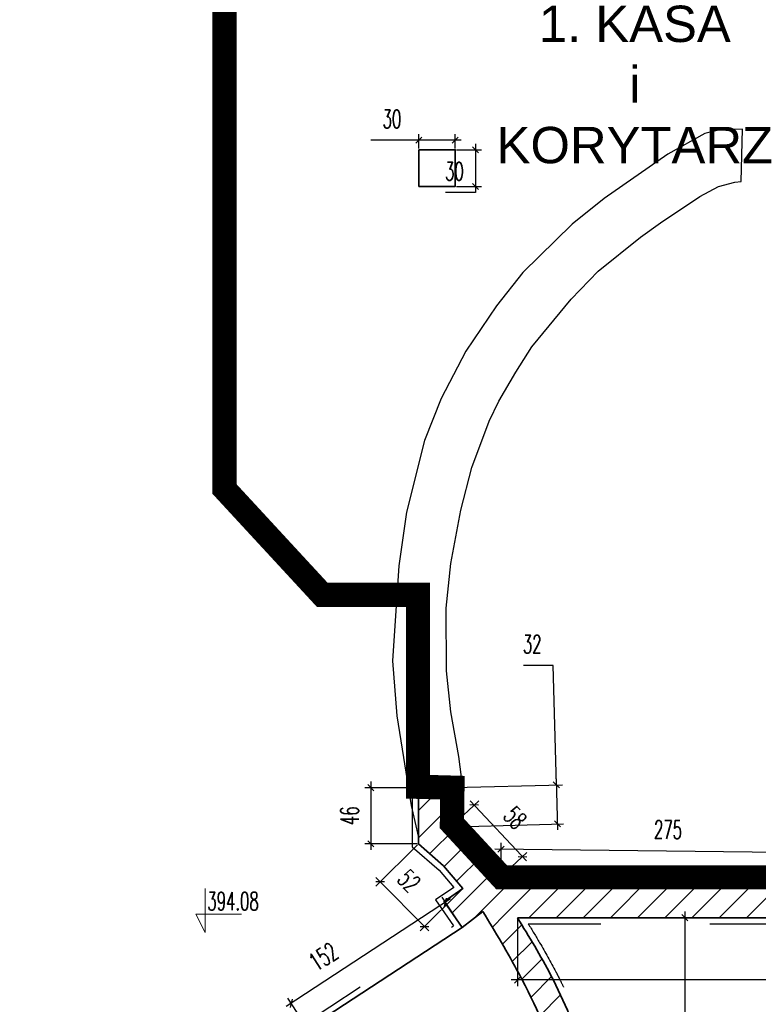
# Model space of a CAD drawing. Header units: millimetres. Extents: x 19887 to 192597, y -14203 to 39042.
# Tile 203 of 256: x 67404 to 68014, y -10100 to -9288. Entities that reach past the tile are written whole.
import ezdxf

# ---------------------------------------------------------------- set-up
doc = ezdxf.new("R2010")
doc.units = ezdxf.units.MM
doc.linetypes.add('ACAD_ISO03W100', pattern=[30, 12, -18])
doc.linetypes.add('DASHED2', pattern=[9.525, 6.35, -3.175])
doc.layers.get('Defpoints').update_dxf_attribs({"color": 4})
for name, color, linetype in [('A_DBA-RAMKI', 6, 'Continuous'), ('Basen_rzut_poziom_1_widok', 252, 'Continuous'), ('Sufit podwieszany', 252, 'Continuous'), ('Wymiarowanie', 3, 'Continuous'), ('Wypełnienie', 252, 'Continuous')]:
    doc.layers.add(name, color=color, linetype=linetype)
doc.layers.add('Basen_rzut_poziom_1_obrys', color=252, linetype='Continuous', lineweight=35)
doc.layers.add('koty wysokościowe', color=252, linetype='Continuous', lineweight=0)
doc.styles.add('ARIAL', font='arial.ttf')
doc.styles.add('ROMANS', font='romans.shx', dxfattribs={"width": 0.6})
doc.styles.get("Standard").update_dxf_attribs({"font": 'arial.ttf'})
doc.dimstyles.new('000001FB70622F18', dxfattribs={"dimtxt": 20, "dimasz": 5, "dimexe": 5, "dimexo": 1, "dimgap": 20, "dimtad": 1, "dimtoh": 1, "dimdec": 0, "dimtxsty": 'Standard', "dimblk": 'OBLIQUE', "dimcen": 0, "dimdle": 5, "dimclrd": 252, "dimclre": 252, "dimclrt": 252, "dimadec": 0, "dimazin": 0, "dimtfac": 1, "dimtdec": 0, "dimtmove": 0, "dimatfit": 3, "dimldrblk": 'OBLIQUE', "dimfxl": 150, "dimfxlon": 1, "dimlwd": 25, "dimlwe": 25, "dimarcsym": 1})
pattern_1 = [(45, (3252.028, -2175.285), (-11.22532, 11.22532), [])]

# ---------------------------------------------------------------- blocks, each defined once
blk = doc.blocks.new('_Oblique')
at = {"color": 0, "linetype": 'ByBlock', "lineweight": -2}
blk.add_line((-0.5, -0.5), (0.5, 0.5), dxfattribs=at)
blk = doc.blocks.new('*D896')
at = {"layer": 'Defpoints', "color": 0}
for p in [(1960.23, -5268.28), (2501.04, -5266.38), (1960.23, -5319.68)]:
    blk.add_point(p, dxfattribs=at)
at = {"layer": 'Wymiarowanie', "color": 252, "linetype": 'Continuous', "lineweight": 25}
for p, q in [((1960.23, -5269.28), (1960.23, -5324.68)), ((2501.04, -5267.38), (2501.04, -5324.68)), ((2506.04, -5319.68), (1955.23, -5319.68))]:
    blk.add_line(p, q, dxfattribs=at)
at = {"layer": 'Wymiarowanie', "color": 252, "linetype": 'ByBlock', "lineweight": 25, "xscale": 5, "yscale": 5, "zscale": 5, "rotation": 180}
blk.add_blockref('_Oblique', (1960.23, -5319.68), dxfattribs=at)
at = {"layer": 'Wymiarowanie', "color": 252, "linetype": 'ByBlock', "lineweight": 25, "xscale": 5, "yscale": 5, "zscale": 5}
blk.add_blockref('_Oblique', (2501.04, -5319.68), dxfattribs=at)
at = {"layer": 'Wymiarowanie', "color": 252, "insert": (2230.64, -5302.18), "char_height": 15, "attachment_point": 5, "style": 'ROMANS'}
blk.add_mtext('541', dxfattribs=at)
blk = doc.blocks.new('*D899')
at = {"layer": 'Defpoints', "color": 0}
for p in [(1960.23, -5268.28), (1904.51, -6435.55), (2098.51, -6435.55)]:
    blk.add_point(p, dxfattribs=at)
at = {"layer": 'Wymiarowanie', "color": 252, "linetype": 'Continuous', "lineweight": 25}
for p, q in [((2098.51, -5263.28), (2098.51, -6440.55)), ((1961.23, -5268.28), (2103.51, -5268.28)), ((1948.51, -6435.55), (2103.51, -6435.55))]:
    blk.add_line(p, q, dxfattribs=at)
at = {"layer": 'Wymiarowanie', "color": 252, "linetype": 'ByBlock', "lineweight": 25, "xscale": 5, "yscale": 5, "zscale": 5}
for p, rotation in [((2098.51, -5268.28), 90.00000000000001), ((2098.51, -6435.55), 270)]:
    blk.add_blockref('_Oblique', p, dxfattribs=dict(at, rotation=rotation))
at = {"layer": 'Wymiarowanie', "color": 252, "insert": (2081.01, -5851.91), "char_height": 15, "attachment_point": 5, "rotation": 90, "style": 'ROMANS'}
blk.add_mtext('1167', dxfattribs=at)
blk = doc.blocks.new('*D904')
at = {"layer": 'Defpoints', "color": 0}
for p in [(1908.93, -4634.75), (1908.93, -4665.05), (1925.57, -4665.05)]:
    blk.add_point(p, dxfattribs=at)
at = {"layer": 'Wymiarowanie', "color": 252, "linetype": 'Continuous', "lineweight": 25}
for p, q in [((1925.57, -4629.75), (1925.57, -4665.05)), ((1909.93, -4634.75), (1930.57, -4634.75)), ((1925.57, -4670.05), (1901, -4670.05)), ((1909.93, -4665.05), (1930.57, -4665.05)), ((1925.57, -4665.05), (1925.57, -4670.05))]:
    blk.add_line(p, q, dxfattribs=at)
at = {"layer": 'Wymiarowanie', "color": 252, "linetype": 'ByBlock', "lineweight": 25, "xscale": 5, "yscale": 5, "zscale": 5}
for p, rotation in [((1925.57, -4634.75), 90), ((1925.57, -4665.05), 270)]:
    blk.add_blockref('_Oblique', p, dxfattribs=dict(at, rotation=rotation))
at = {"layer": 'Wymiarowanie', "color": 252, "insert": (1908.28, -4652.55), "char_height": 15, "attachment_point": 5, "style": 'ROMANS'}
blk.add_mtext('30', dxfattribs=at)
blk = doc.blocks.new('*D905')
at = {"layer": 'Defpoints', "color": 0}
for p in [(1878.95, -4626.87), (1878.95, -4634.75), (1908.93, -4634.75)]:
    blk.add_point(p, dxfattribs=at)
at = {"layer": 'Wymiarowanie', "color": 252, "linetype": 'Continuous', "lineweight": 25}
for p, q in [((1878.95, -4626.87), (1839.38, -4626.87)), ((1878.95, -4633.75), (1878.95, -4621.87)), ((1913.93, -4626.87), (1878.95, -4626.87)), ((1908.93, -4633.75), (1908.93, -4621.87))]:
    blk.add_line(p, q, dxfattribs=at)
at = {"layer": 'Wymiarowanie', "color": 252, "linetype": 'ByBlock', "lineweight": 25, "xscale": 5, "yscale": 5, "zscale": 5, "rotation": 180}
blk.add_blockref('_Oblique', (1878.95, -4626.87), dxfattribs=at)
at = {"layer": 'Wymiarowanie', "color": 252, "linetype": 'ByBlock', "lineweight": 25, "xscale": 5, "yscale": 5, "zscale": 5}
blk.add_blockref('_Oblique', (1908.93, -4626.87), dxfattribs=at)
at = {"layer": 'Wymiarowanie', "color": 252, "insert": (1856.66, -4609.37), "char_height": 15, "attachment_point": 5, "style": 'ROMANS'}
blk.add_mtext('30', dxfattribs=at)
blk = doc.blocks.new('*D907')
at = {"layer": 'Defpoints', "color": 0}
for p in [(1914.6, -5276.36), (1773.57, -5338.88), (1787.23, -5359.73)]:
    blk.add_point(p, dxfattribs=at)
at = {"layer": 'Wymiarowanie', "color": 252, "linetype": 'Continuous', "lineweight": 25}
for p, q in [((1905.13, -5252.76), (1769.39, -5341.61)), ((1914.05, -5275.52), (1898.21, -5251.31)), ((1786.68, -5358.9), (1770.84, -5334.69))]:
    blk.add_line(p, q, dxfattribs=at)
at = {"layer": 'Wymiarowanie', "color": 252, "linetype": 'ByBlock', "lineweight": 25, "xscale": 5, "yscale": 5, "zscale": 5}
for p, rotation in [((1900.95, -5255.5), 33.20904708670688), ((1773.57, -5338.88), 213.2090470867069)]:
    blk.add_blockref('_Oblique', p, dxfattribs=dict(at, rotation=rotation))
at = {"layer": 'Wymiarowanie', "color": 252, "insert": (1800.17, -5300.55), "char_height": 15, "attachment_point": 5, "rotation": 33.20905, "style": 'ROMANS'}
blk.add_mtext('152', dxfattribs=at)
blk = doc.blocks.new('*D908')
at = {"layer": 'Defpoints', "color": 0}
for p in [(1878.52, -5161.03), (1839.29, -5207.42), (1878.52, -5207.42)]:
    blk.add_point(p, dxfattribs=at)
at = {"layer": 'Wymiarowanie', "color": 252, "linetype": 'Continuous', "lineweight": 25}
for p, q in [((1839.29, -5156.03), (1839.29, -5212.42)), ((1877.52, -5161.03), (1834.29, -5161.03)), ((1877.52, -5207.42), (1834.29, -5207.42))]:
    blk.add_line(p, q, dxfattribs=at)
at = {"layer": 'Wymiarowanie', "color": 252, "linetype": 'ByBlock', "lineweight": 25, "xscale": 5, "yscale": 5, "zscale": 5}
for p, rotation in [((1839.29, -5161.03), 90), ((1839.29, -5207.42), 270)]:
    blk.add_blockref('_Oblique', p, dxfattribs=dict(at, rotation=rotation))
at = {"layer": 'Wymiarowanie', "color": 252, "insert": (1821.79, -5184.22), "char_height": 15, "attachment_point": 5, "rotation": 90, "style": 'ROMANS'}
blk.add_mtext('46', dxfattribs=at)
blk = doc.blocks.new('*D914')
at = {"layer": 'Defpoints', "color": 0}
for p in [(1906.64, -5161.03), (1907.52, -5193.24), (1993.34, -5190.91)]:
    blk.add_point(p, dxfattribs=at)
at = {"layer": 'Wymiarowanie', "color": 252, "linetype": 'Continuous', "lineweight": 25}
for p, q in [((1989.79, -5060.13), (1965.22, -5060.13)), ((1992.47, -5158.69), (1989.79, -5060.13)), ((1992.33, -5153.7), (1993.48, -5195.91)), ((1907.64, -5161), (1997.46, -5158.56)), ((1908.52, -5193.22), (1998.34, -5190.78))]:
    blk.add_line(p, q, dxfattribs=at)
at = {"layer": 'Wymiarowanie', "color": 252, "linetype": 'ByBlock', "lineweight": 25, "xscale": 5, "yscale": 5, "zscale": 5}
for p, rotation in [((1992.47, -5158.69), 91.5560238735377), ((1993.34, -5190.91), 271.5560238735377)]:
    blk.add_blockref('_Oblique', p, dxfattribs=dict(at, rotation=rotation))
at = {"layer": 'Wymiarowanie', "color": 252, "insert": (1972.5, -5042.63), "char_height": 15, "attachment_point": 5, "style": 'ROMANS'}
blk.add_mtext('32', dxfattribs=at)
blk = doc.blocks.new('*D917')
at = {"layer": 'Defpoints', "color": 0}
for p in [(1906.64, -5192.31), (1964.44, -5217.84), (1946.44, -5234.73)]:
    blk.add_point(p, dxfattribs=at)
at = {"layer": 'Wymiarowanie', "color": 252, "linetype": 'Continuous', "lineweight": 25}
for p, q in [((1907.37, -5191.63), (1928.29, -5172)), ((1921.23, -5171.78), (1967.86, -5221.49)), ((1947.16, -5234.05), (1968.08, -5214.42))]:
    blk.add_line(p, q, dxfattribs=at)
at = {"layer": 'Wymiarowanie', "color": 252, "linetype": 'ByBlock', "lineweight": 25, "xscale": 5, "yscale": 5, "zscale": 5}
for p, rotation in [((1924.65, -5175.42), 133.1691831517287), ((1964.44, -5217.84), 313.1691831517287)]:
    blk.add_blockref('_Oblique', p, dxfattribs=dict(at, rotation=rotation))
at = {"layer": 'Wymiarowanie', "color": 252, "insert": (1958.38, -5185.8), "char_height": 15, "attachment_point": 5, "rotation": 313.16918, "style": 'ROMANS'}
blk.add_mtext('58', dxfattribs=at)
blk = doc.blocks.new('*D915')
at = {"layer": 'Defpoints', "color": 0}
for p in [(1878.52, -5207.42), (1915.13, -5244.28), (1883.55, -5275.65)]:
    blk.add_point(p, dxfattribs=at)
at = {"layer": 'Wymiarowanie', "color": 252, "linetype": 'Continuous', "lineweight": 25}
for p, q in [((1877.81, -5208.13), (1843.39, -5242.32)), ((1843.42, -5235.25), (1887.07, -5279.2)), ((1914.42, -5244.98), (1880, -5279.17))]:
    blk.add_line(p, q, dxfattribs=at)
at = {"layer": 'Wymiarowanie', "color": 252, "linetype": 'ByBlock', "lineweight": 25, "xscale": 5, "yscale": 5, "zscale": 5}
for p, rotation in [((1846.94, -5238.8), 134.8099633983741), ((1883.55, -5275.65), 314.8099633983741)]:
    blk.add_blockref('_Oblique', p, dxfattribs=dict(at, rotation=rotation))
at = {"layer": 'Wymiarowanie', "color": 252, "insert": (1870.74, -5237.92), "char_height": 15, "attachment_point": 5, "rotation": 314.80996, "style": 'ROMANS'}
blk.add_mtext('52', dxfattribs=at)
blk = doc.blocks.new('*D916')
at = {"layer": 'Defpoints', "color": 0}
for p in [(2222.09, -5214.62), (1946.44, -5234.73), (2221.84, -5237.71)]:
    blk.add_point(p, dxfattribs=at)
at = {"layer": 'Wymiarowanie', "color": 252, "linetype": 'Continuous', "lineweight": 25}
for p, q in [((1941.69, -5211.59), (2227.09, -5214.67)), ((1946.45, -5233.73), (1946.74, -5206.64)), ((2221.85, -5236.71), (2222.14, -5209.62))]:
    blk.add_line(p, q, dxfattribs=at)
at = {"layer": 'Wymiarowanie', "color": 252, "linetype": 'ByBlock', "lineweight": 25, "xscale": 5, "yscale": 5, "zscale": 5}
for p, rotation in [((1946.68, -5211.64), 179.3809327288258), ((2222.09, -5214.62), 359.3809327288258)]:
    blk.add_blockref('_Oblique', p, dxfattribs=dict(at, rotation=rotation))
at = {"layer": 'Wymiarowanie', "color": 252, "insert": (2084.57, -5195.63), "char_height": 15, "attachment_point": 5, "rotation": 359.38093, "style": 'ROMANS'}
blk.add_mtext('275', dxfattribs=at)
blk = doc.blocks.new('G$CF5E15B28')
at = {"layer": 'Wypełnienie'}
h = blk.add_hatch(dxfattribs=at)
h.set_pattern_fill('ANSI31', color=253, scale=5, angle=90)
h.set_pattern_definition(pattern_1)
h.paths.add_polyline_path([(2502.59, -4663.8), (2798.25, -4664.49), (2798.25, -4636.43), (2656.97, -4636.43), (2656.97, -4636.15), (2513.7, -4636.15), (2513.7, -4636.15), (2250, -4636.15), (2250.42, -4620.46), (2221.79, -4620.46), (2221.81, -4900.09), (2227.22, -4900.09), (2227.22, -4903.17), (2237.02, -4903.17), (2236.67, -4663.48), (2455.84, -4662.72), (2455.92, -4684.4), (2479.1, -4684.4), (2479.1, -4846.08), (2441.21, -4846.08), (2441.21, -5061.14), (2479.1, -5061.14), (2479.1, -5235.73), (2236.62, -5236.44), (2236.62, -4996.12), (2227.28, -4996.12), (2227.28, -4999.65), (2221.82, -4999.65), (2221.84, -5237.71), (1946.44, -5234.73), (1906.64, -5192.31), (1906.64, -5161.03), (1878.52, -5161.03), (1878.52, -5207.42), (1899.21, -5225.45), (1915.13, -5244.28), (1899.75, -5254.88), (1914.6, -5276.36), (1931.84, -5263.1), (1960.23, -5268.28), (2239.47, -5268.5), (2501.04, -5266.38), (2501.43, -5157.51), (2570.15, -5157.51), (2570.15, -5152.93), (2573.66, -5152.93), (2573.66, -5140.2), (2500.22, -5140.2)])
h = blk.add_hatch(dxfattribs=at)
h.set_pattern_fill('ANSI31', color=253, scale=5, angle=90)
h.set_pattern_definition(pattern_1)
edge = h.paths.add_edge_path()
edge.add_spline(control_points=[(1904.19, -5905.16), (1908.75, -5900.98), (1924.62, -5886.44), (1948.29, -5856.95), (1973.52, -5817.45), (1998.03, -5776.56), (2015.09, -5730.63), (2027.73, -5680.18), (2037.5, -5629.26), (2042.06, -5579.63), (2045.34, -5535.89), (2040.77, -5481.17), (2029.81, -5418.61), (2008.5, -5359.36), (1985.86, -5309.92), (1969.86, -5283.93), (1960.23, -5268.28)], knot_values=[0, 0, 0, 0, 185.721498, 645.245144, 1127.816571, 1592.950203, 2071.346658, 2590.647897, 3152.910739, 3624.12275, 4085.853925, 4465.457785, 5268.457152, 5983.547645, 6347.591596, 6898.151452, 6898.151452, 6898.151452, 6898.151452], degree=3, periodic=0)
edge.add_line((1960.23, -5268.28), (1931.84, -5263.1))
edge.add_spline(control_points=[(1931.84, -5263.1), (1942.08, -5280.14), (1967.03, -5321.71), (1996.47, -5387.63), (2013.31, -5459.03), (2020.03, -5517.17), (2019.07, -5562.38), (2012.67, -5606.51), (2005.88, -5656.32), (1993.88, -5710.85), (1973.73, -5761.89), (1947.6, -5805.77), (1917.03, -5850.84), (1892.12, -5874.96), (1878.72, -5887.94)], knot_values=[0, 0, 0, 0, 596.375859, 1454.588232, 2152.093539, 2789.338753, 3205.679843, 3504.252664, 4126.274061, 4714.485074, 5174.054603, 5765.234175, 6243.908914, 6802.16765, 6802.16765, 6802.16765, 6802.16765], degree=3, periodic=0)
edge.add_line((1878.72, -5887.94), (1904.19, -5905.16))
at = {"layer": 'Basen_rzut_poziom_1_obrys', "color": 253, "elevation": 0}
blk.add_lwpolyline([(1878.95, -4634.75), (1908.93, -4634.75), (1908.93, -4665.05), (1878.95, -4665.05)], close=True, dxfattribs=at)
for points in [[(2221.82, -4999.65), (2221.84, -5237.71), (1946.44, -5234.73), (1906.64, -5192.31), (1906.64, -5161.03), (1878.52, -5161.03), (1878.52, -5207.42), (1899.21, -5225.45), (1915.13, -5244.28), (1899.75, -5254.88), (1914.6, -5276.36), (1931.84, -5263.1)], [(1960.23, -5268.28), (2239.47, -5268.5), (2501.04, -5266.38), (2501.43, -5157.51), (2570.15, -5157.51), (2570.15, -5152.93), (2573.66, -5152.93), (2573.66, -5140.2), (2500.22, -5140.2)], [(1935.81, -5822.83), (1786.38, -5822.32), (1778.73, -5727.69), (1776.17, -5671.71), (1775.57, -5614.21), (1775.28, -5574.28), (1776.78, -5524.05), (1780.35, -5469.23), (1782.74, -5437.05), (1790.51, -5365.1), (1787.23, -5359.73), (1914.6, -5276.36)]]:
    blk.add_lwpolyline(points, dxfattribs=at)
at = {"layer": 'Basen_rzut_poziom_1_obrys', "color": 253}
for points in [[(1931.84, -5263.1, 0), (1961.69, -5314.73, 0), (1995.83, -5393.47, 0), (2012.37, -5461.23, 0), (2019.13, -5524.6, 0), (2018, -5566.21, 0), (2014.25, -5595.84, 0), (2004.87, -5657.33, 0), (1991.27, -5714.55, 0), (1974.39, -5757.3, 0), (1945.13, -5808.67, 0), (1917.36, -5847.66, 0), (1878.72, -5887.94, 0)], [(1960.23, -5268.28, 0), (1987.93, -5315.86, 0), (2003.31, -5348.85, 0), (2026.94, -5416.34, 0), (2041.58, -5495.3, 0), (2044.21, -5533.17, 0), (2041.96, -5579.29, 0), (2037.08, -5626.15, 0), (2026.93, -5681.46, 0), (2013.8, -5731.7, 0), (1996.54, -5776.32, 0), (1973.65, -5816.81, 0), (1947.12, -5857.12, 0), (1917.69, -5892.41, 0), (1904.19, -5905.16, 0)]]:
    blk.add_spline(points, degree=3, dxfattribs=at)
at = {"layer": 'Basen_rzut_poziom_1_widok', "color": 253, "linetype": 'Continuous', "ltscale": 5, "elevation": 0}
blk.add_lwpolyline([(1907.52, -5193.24), (1910.81, -5182.15), (1912.87, -5170.12), (1914.13, -5152.34), (1911.8, -5135.29), (1905.42, -5098.47), (1901.64, -5064.74), (1901.56, -5013.02), (1905.44, -4976.21), (1913.49, -4932.2), (1922.73, -4896.98), (1937.09, -4858.68), (1944.91, -4842.04), (1958.88, -4818.33), (1972.22, -4797.43), (2004.75, -4757.96), (2026.85, -4735.04), (2061.91, -4706.85), (2078.33, -4695.02), (2110.72, -4673.29), (2126.26, -4665.16), (2139.76, -4661.38), (2144.83, -4661), (2145.98, -4617.72), (2128.35, -4617.94), (2114.83, -4621.26), (2084.34, -4638.44), (2031.85, -4675.03), (2005.47, -4696.09), (1964.85, -4735.89), (1943, -4763.4), (1917.74, -4800.84), (1897.31, -4839.98), (1883.66, -4874.72), (1868.61, -4933.72), (1862.36, -4978.1), (1857.25, -5056.39), (1860.66, -5101.77), (1872.58, -5175.67), (1878.52, -5202.05)], dxfattribs=at)
at = {"layer": 'koty wysokościowe', "color": 253, "elevation": 0}
for points in [[(1702.46, -5244.21), (1702.46, -5280.44)], [(1694.96, -5265.44), (1702.46, -5265.44)], [(1702.46, -5280.44), (1694.96, -5265.44)], [(1702.46, -5265.44), (1732.46, -5265.44)]]:
    blk.add_lwpolyline(points, dxfattribs=at)
at = {"layer": 'Sufit podwieszany', "color": 253, "linetype": 'ACAD_ISO03W100', "ltscale": 5, "elevation": 0}
for points in [[(2216.82, -4999.65), (2216.84, -5232.65), (1948.62, -5229.75), (1911.64, -5190.33), (1911.64, -5156.03), (1873.52, -5156.03), (1873.52, -5209.7), (1895.64, -5228.97), (1907.75, -5243.29), (1892.78, -5253.61), (1907.57, -5274.98), (1907.57, -5274.98)], [(1969.18, -5273.28), (2239.49, -5273.5), (2506.02, -5271.34), (2506.42, -5162.51), (2575.15, -5162.51), (2575.15, -5157.93), (2578.66, -5157.93), (2578.66, -5135.2), (2505.24, -5135.2)], [(1926.26, -5827.8), (1781.77, -5827.3), (1773.73, -5728.01), (1771.17, -5671.85), (1770.57, -5614.25), (1770.28, -5574.22), (1771.78, -5523.82), (1775.37, -5468.88), (1777.76, -5436.59), (1785.35, -5366.25), (1780.43, -5358.21), (1907.57, -5274.98)]]:
    blk.add_lwpolyline(points, dxfattribs=at)
at = {"layer": 'Sufit podwieszany', "color": 253, "linetype": 'ACAD_ISO03W100', "ltscale": 5}
blk.add_open_spline([(1969.18, -5273.28, 0), (1972.35, -5278.47, 0), (1975.52, -5283.69, 0), (1983.26, -5296.78, 0), (1987.76, -5304.72, 0), (1992.61, -5314.02, 0), (1993.22, -5315.21, 0), (1994.43, -5317.58, 0), (1995.02, -5318.78, 0), (1996.8, -5322.35, 0), (1997.95, -5324.75, 0), (2001.37, -5331.97, 0), (2003.55, -5336.82, 0), (2006.4, -5343.36, 0), (2007.12, -5345.04, 0), (2009.26, -5350.09, 0), (2010.66, -5353.47, 0), (2013.4, -5360.25, 0), (2014.74, -5363.65, 0), (2018.66, -5373.9, 0), (2021.14, -5380.78, 0), (2024.82, -5391.74, 0), (2026.12, -5395.78, 0), (2028.42, -5403.25, 0), (2029.44, -5406.69, 0), (2031.18, -5412.85, 0), (2031.92, -5415.57, 0), (2033.36, -5421.03, 0), (2034.05, -5423.76, 0), (2036.04, -5431.98, 0), (2037.28, -5437.48, 0), (2040.7, -5454.04, 0), (2042.61, -5465.16, 0), (2044.72, -5479.93, 0), (2045.2, -5483.55, 0), (2045.96, -5489.64, 0), (2046.25, -5492.12, 0), (2047.09, -5499.54, 0), (2047.6, -5504.51, 0), (2048.43, -5514.47, 0), (2048.76, -5519.46, 0), (2049.08, -5527.06, 0), (2049.16, -5529.65, 0), (2049.21, -5533.13, 0), (2049.22, -5534.01, 0), (2049.23, -5535.78, 0), (2049.23, -5536.67, 0), (2049.22, -5539.32, 0), (2049.19, -5541.09, 0), (2049.08, -5546.39, 0), (2048.95, -5549.91, 0), (2048.64, -5556.4, 0), (2048.46, -5559.37, 0), (2048.03, -5565.92, 0), (2047.76, -5569.5, 0), (2047.36, -5574.58, 0), (2047.24, -5576.09, 0), (2046.98, -5579.16, 0), (2046.85, -5580.73, 0), (2046.59, -5583.86, 0), (2046.45, -5585.43, 0), (2046.05, -5590.13, 0), (2045.77, -5593.26, 0), (2044.88, -5602.66, 0), (2044.24, -5608.93, 0), (2043.07, -5618.93, 0), (2042.6, -5622.66, 0), (2041.72, -5629.16, 0), (2041.32, -5631.92, 0), (2040.48, -5637.44, 0), (2040.04, -5640.19, 0), (2038.66, -5648.45, 0), (2037.67, -5653.94, 0), (2035.98, -5662.75, 0), (2035.31, -5666.09, 0), (2034.05, -5672.17, 0), (2033.47, -5674.92, 0), (2032.46, -5679.6, 0), (2032.03, -5681.53, 0), (2031.17, -5685.39, 0), (2030.74, -5687.31, 0), (2029.41, -5693.09, 0), (2028.5, -5696.94, 0), (2025.65, -5708.46, 0), (2023.63, -5716.12, 0), (2020.4, -5727.24, 0), (2019.35, -5730.73, 0), (2017.15, -5737.69, 0), (2016.01, -5741.17, 0), (2012.44, -5751.55, 0), (2009.86, -5758.41, 0), (2005.98, -5767.67, 0), (2004.9, -5770.16, 0), (2002.95, -5774.45, 0), (2002.11, -5776.27, 0), (2000.63, -5779.35, 0), (2000.01, -5780.61, 0), (1998.76, -5783.12, 0), (1998.13, -5784.37, 0), (1996.2, -5788.1, 0), (1994.88, -5790.56, 0), (1990.84, -5797.91, 0), (1988.04, -5802.73, 0), (1983.92, -5809.61, 0), (1982.65, -5811.72, 0), (1980.32, -5815.53, 0), (1979.27, -5817.24, 0), (1977.55, -5820.02, 0), (1976.89, -5821.08, 0), (1975.57, -5823.22, 0), (1974.9, -5824.28, 0), (1972.9, -5827.47, 0), (1971.57, -5829.6, 0), (1967.52, -5835.96, 0), (1964.79, -5840.18, 0), (1959.96, -5847.44, 0), (1957.9, -5850.48, 0), (1954.07, -5856, 0), (1952.3, -5858.49, 0), (1948.72, -5863.44, 0), (1946.9, -5865.9, 0), (1941.33, -5873.22, 0), (1937.49, -5878.02, 0), (1932.23, -5884.15, 0), (1930.96, -5885.6, 0), (1927.1, -5889.89, 0), (1924.45, -5892.7, 0), (1921.29, -5895.89, 0), (1920.85, -5896.33, 0), (1919.96, -5897.22, 0), (1919.51, -5897.65, 0), (1918.17, -5898.96, 0), (1917.27, -5899.83, 0), (1914.56, -5902.4, 0), (1912.74, -5904.09, 0), (1909.81, -5906.8, 0), (1908.68, -5907.82, 0), (1907.57, -5908.85, 0)], degree=3, knots=[89.318979, 89.318979, 89.318979, 89.318979, 271.299805, 271.299805, 542.599611, 542.599611, 582.071722, 582.071722, 621.543832, 621.543832, 700.488054, 700.488054, 858.376498, 858.376498, 912.697364, 912.697364, 1021.339097, 1021.339097, 1129.98083, 1129.98083, 1347.264296, 1347.264296, 1473.131527, 1473.131527, 1579.384926, 1579.384926, 1663.052006, 1663.052006, 1746.719086, 1746.719086, 1914.053246, 1914.053246, 2248.721566, 2248.721566, 2357.220668, 2357.220668, 2431.243653, 2431.243653, 2579.289623, 2579.289623, 2727.335594, 2727.335594, 2803.764545, 2803.764545, 2829.873229, 2829.873229, 2855.981912, 2855.981912, 2908.19928, 2908.19928, 3012.634015, 3012.634015, 3100.865555, 3100.865555, 3207.797933, 3207.797933, 3252.985926, 3252.985926, 3299.977722, 3299.977722, 3346.969518, 3346.969518, 3440.953111, 3440.953111, 3628.920296, 3628.920296, 3740.81696, 3740.81696, 3823.818161, 3823.818161, 3906.819363, 3906.819363, 4072.821765, 4072.821765, 4174.09894, 4174.09894, 4257.941197, 4257.941197, 4316.845854, 4316.845854, 4375.75051, 4375.75051, 4493.559823, 4493.559823, 4729.178449, 4729.178449, 4837.360253, 4837.360253, 4945.542056, 4945.542056, 5161.905663, 5161.905663, 5241.645229, 5241.645229, 5300.807352, 5300.807352, 5342.128284, 5342.128284, 5383.449217, 5383.449217, 5466.091081, 5466.091081, 5631.37481, 5631.37481, 5704.591049, 5704.591049, 5764.582104, 5764.582104, 5802.066939, 5802.066939, 5839.551774, 5839.551774, 5914.521443, 5914.521443, 6064.460782, 6064.460782, 6173.679648, 6173.679648, 6264.173665, 6264.173665, 6354.667682, 6354.667682, 6535.655715, 6535.655715, 6592.262944, 6592.262944, 6705.477402, 6705.477402, 6723.876107, 6723.876107, 6742.274811, 6742.274811, 6779.072221, 6779.072221, 6852.66704, 6852.66704, 6898.151452, 6898.151452, 6898.151452, 6898.151452], dxfattribs=at)
at = {"layer": 'koty wysokościowe', "color": 253, "insert": (1704.36, -5247.12, 0), "char_height": 15, "width": 21553.2844, "attachment_point": 1, "style": 'ROMANS'}
blk.add_mtext('394.08', dxfattribs=at)
at = {"layer": 'Wymiarowanie', "color": 253}
for base, p1, p2, angle, override, picture, middle in [((1878.95, -4626.87, 0), (1908.93, -4634.75, 0), (1878.95, -4634.75, 0), 0, {"dimtxt": 15, "dimgap": 10, "dimtxsty": 'ROMANS'}, '*D905', (1856.66, -4609.37, 0)), ((1925.57, -4665.05, 0), (1908.93, -4634.75, 0), (1908.93, -4665.05, 0), 90, {"dimtxt": 15, "dimgap": 10, "dimtxsty": 'ROMANS'}, '*D904', (1908.28, -4652.55, 0)), ((2098.51, -6435.55, 0), (1960.23, -5268.28, 0), (1904.51, -6435.55, 0), 90, {"dimtxt": 15, "dimgap": 10, "dimtxsty": 'ROMANS'}, '*D899', (2081.01, -5851.91, 0)), ((1960.23, -5319.68, 0), (2501.04, -5266.38, 0), (1960.23, -5268.28, 0), 0, {"dimtxt": 15, "dimgap": 10, "dimtxsty": 'ROMANS', "dimtmove": 1}, '*D896', (2230.64, -5302.18, 0))]:
    dim = blk.add_linear_dim(base=base, p1=p1, p2=p2, angle=angle, dimstyle='000001FB70622F18', override=override, dxfattribs=at)
    dim.commit()
    dim.dimension.update_dxf_attribs({"geometry": picture, "text_midpoint": middle})
for base, p1, p2, angle, picture, middle in [((1993.34, -5190.91, 0), (1906.64, -5161.03, 0), (1907.52, -5193.24, 0), 271.55602, '*D914', (1972.5, -5060.13, 0)), ((1839.29, -5207.42, 0), (1878.52, -5161.03, 0), (1878.52, -5207.42, 0), 270, '*D908', (1839.29, -5184.22, 0)), ((1964.44, -5217.84, 0), (1906.64, -5192.31, 0), (1946.44, -5234.73, 0), 313.16918, '*D917', (1945.61, -5197.78, 0)), ((1883.55, -5275.65, 0), (1878.52, -5207.42, 0), (1915.13, -5244.28, 0), 314.80996, '*D915', (1858.32, -5250.25, 0)), ((1773.57, -5338.88, 0), (1914.6, -5276.36, 0), (1787.23, -5359.73, 0), 213.20905, '*D907', (1809.75, -5315.19, 0))]:
    dim = blk.add_linear_dim(base=base, p1=p1, p2=p2, angle=angle, dimstyle='000001FB70622F18', override={"dimtxt": 15, "dimgap": 10, "dimtxsty": 'ROMANS'}, dxfattribs=at)
    dim.commit()
    dim.dimension.update_dxf_attribs({"geometry": picture, "text_midpoint": middle, "dimtype": 161})
dim = blk.add_aligned_dim(p1=(1946.44, -5234.73, 0), p2=(2221.84, -5237.71, 0), distance=23.09, dimstyle='000001FB70622F18', override={"dimtxt": 15, "dimgap": 10, "dimtxsty": 'ROMANS'}, dxfattribs=at)
dim.commit()
dim.dimension.update_dxf_attribs({"geometry": '*D916', "text_midpoint": (2084.57, -5195.63, 0)})

msp = doc.modelspace()

# ---------------------------------------------------------------- linework, layer by layer
at = {"layer": 'A_DBA-RAMKI', "color": 210, "linetype": 'DASHED2', "ltscale": 10, "elevation": 0}
msp.add_lwpolyline([(69831.24, -9160.78, 20, 20, 0), (69578.26, -9159.54, 20, 20, 0), (69574.13, -9398.49, 20, 20, 0), (68333.91, -9425.02, 20, 20, 0), (68333.05, -9995.19, 20, 20, 0), (67802.05, -9995.19, 20, 20, 0), (67761.04, -9950.79, 20, 20, 0), (67761.46, -9921.24, 20, 20, 0), (67733.04, -9920.48, 20, 20, 0), (67733.04, -9762.19, 20, 20, 0), (67654.05, -9762.19, 20, 20, 0), (67573.41, -9674.9, 20, 20, 0), (67573.36, -9184.42, 20, 20, 0), (68336.6, -9180.45, 20, 20, 0), (68336.6, -8807.48, 20, 20, 0), (68336.6, -8807.48, 20, 20, 0), (68336.6, -8807.48, 20, 20, 0), (68210.97, -8807.38, 20, 20, 0), (68210.97, -8553.98, 20, 20, 0), (65665.44, -8551.46, 20, 20, 0)], format="xyseb", dxfattribs=at)

# ---------------------------------------------------------------- block references
msp.add_blockref('G$CF5E15B28', (65854.82, -4760.22, 0))

# ---------------------------------------------------------------- texts
at = {"layer": 'A_DBA-RAMKI', "color": 3, "ltscale": 60, "insert": (67911.98, -9341.32, 0), "char_height": 30, "width": 1073.3277, "attachment_point": 5, "style": 'ARIAL'}
msp.add_mtext('1. KASA \\Pi \\PKORYTARZ', dxfattribs=at)

doc.saveas('drawing.dxf')
